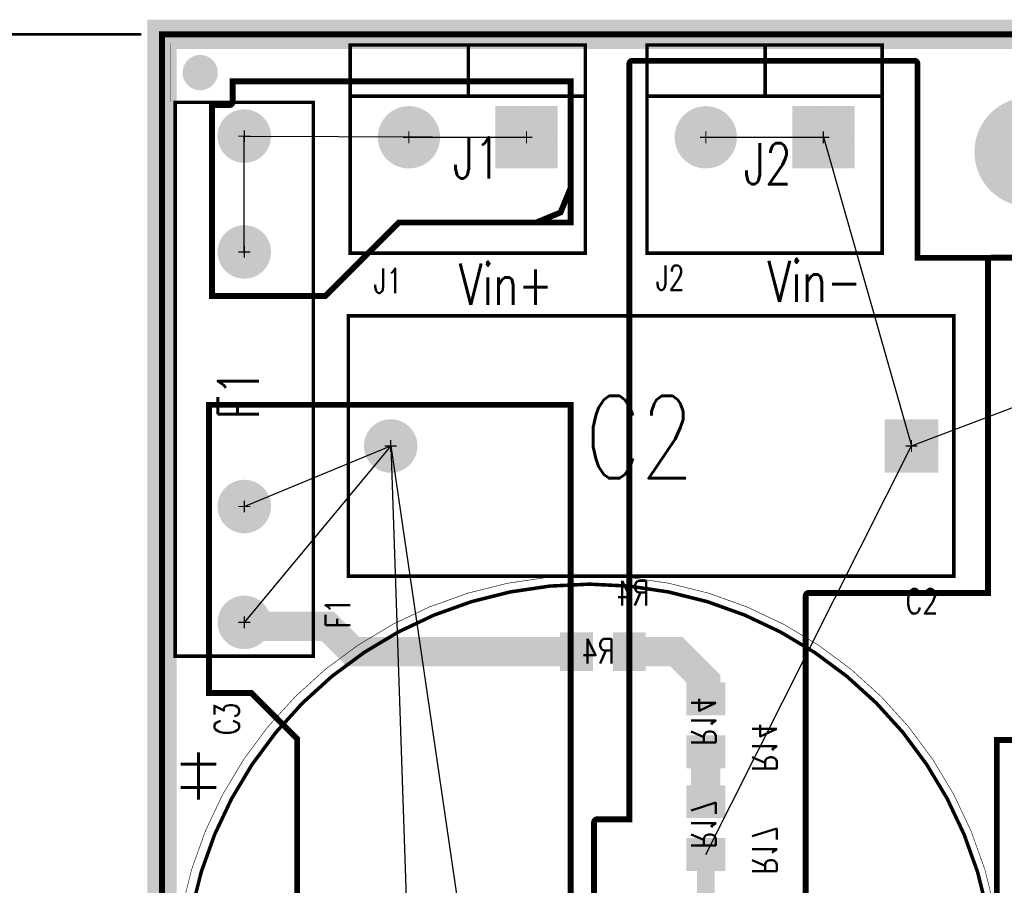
# Model space of a CAD drawing. Extents: x -7 to 11.7, y -5.4 to 6.4.
# Tile 6 of 27: x -0.4 to 1.2, y 2.1 to 3.5. Entities that reach past the tile are written whole.
import ezdxf

# ---------------------------------------------------------------- set-up
doc = ezdxf.new("R2010")
doc.units = 0
for name, pattern in [('SIG_0', [2, 1, 1]), ('SIG_14', [2, 1, 1]), ('SIG_3', [2, 1, 1]), ('SIG_41', [2, 1, 1]), ('SIG_6', [2, 1, 1]), ('SIG_7', [2, 1, 1]), ('TRMIDX_4096', [2, 1, 1])]:
    doc.linetypes.add(name, pattern=pattern)
for name, color, linetype in [('2D_LINE_125', 3, 'CONTINUOUS'), ('2D_LINE_126', 6, 'CONTINUOUS'), ('BOARD_OUTLINE_00', 254, 'CONTINUOUS'), ('DIMENSION6_122', 254, 'CONTINUOUS'), ('DIMENSION7_122', 254, 'CONTINUOUS'), ('DRIL_NPLTE_THRU_01', 16, 'CONTINUOUS'), ('DRIL_NPLTE_THRU_02', 176, 'CONTINUOUS'), ('DRIL_PLTE_THRU_01', 16, 'CONTINUOUS'), ('DRIL_PLTE_THRU_02', 176, 'CONTINUOUS'), ('DRIL_SYMBOL', 254, 'CONTINUOUS'), ('LINK_00', 2, 'CONTINUOUS'), ('PADS_BOT', 5, 'CONTINUOUS'), ('PADS_INNER', 1, 'CONTINUOUS'), ('PADS_TOP', 1, 'CONTINUOUS'), ('PADS_XR_131', 3, 'CONTINUOUS'), ('PADS_XR_132', 6, 'CONTINUOUS'), ('PADS_XR_133', 254, 'CONTINUOUS'), ('PART_NAME_123', 255, 'CONTINUOUS'), ('PART_NAME_124', 6, 'CONTINUOUS'), ('PART_NAME_129', 2, 'CONTINUOUS'), ('PART_NAME_130', 106, 'CONTINUOUS'), ('PART_TOP_2DLINE_123', 255, 'CONTINUOUS'), ('PART_TOP_2DLINE_129', 2, 'CONTINUOUS'), ('PART_TOP_CUTOUT_01', 1, 'CONTINUOUS'), ('PART_TOP_TEXT_123', 255, 'CONTINUOUS'), ('PART_TOP_TEXT_129', 2, 'CONTINUOUS'), ('POUR_OUTLINE_01', 1, 'CONTINUOUS'), ('POUR_OUTLINE_02', 5, 'CONTINUOUS'), ('POUR_PADTHERM_01', 1, 'CONTINUOUS'), ('POUR_PADTHERM_02', 5, 'CONTINUOUS'), ('TEXT_123', 255, 'CONTINUOUS'), ('TRACE_02', 5, 'CONTINUOUS')]:
    doc.layers.add(name, color=color, linetype=linetype)
doc.styles.add('W0$001', font='simplex', dxfattribs={"width": 0.75})
doc.styles.add('W0$006', font='simplex', dxfattribs={"width": 0.75})
doc.styles.add('W0$01', font='simplex', dxfattribs={"width": 0.75})

# ---------------------------------------------------------------- blocks, each defined once
blk = doc.blocks.new('SMOOTH_0$01')
at = {"const_width": 0.005}
blk.add_lwpolyline([(-0.0025, 0, 1), (0.0025, 0, 1)], format="xyb", close=True, dxfattribs=at)
blk = doc.blocks.new('BOARD_40')
at = {"layer": 'BOARD_OUTLINE_00', "const_width": 0.01}
blk.add_lwpolyline([(0.1, -0.125), (7.4499, -0.125), (7.4499, -4.4), (0.1, -4.4)], close=True, dxfattribs=at)
at = {"layer": 'BOARD_OUTLINE_00'}
blk.add_blockref('SMOOTH_0$01', (0.1, -0.125), dxfattribs=at)
blk = doc.blocks.new('SMOOTH_0$05')
at = {"const_width": 0.025}
blk.add_lwpolyline([(-0.0125, 0, 1), (0.0125, 0, 1)], format="xyb", close=True, dxfattribs=at)
blk = doc.blocks.new('DRAWING_41')
at = {"layer": '2D_LINE_125', "const_width": 0.05}
blk.add_lwpolyline([(0.1, -0.125), (7.4499, -0.125), (7.4499, -4.4), (0.1, -4.4)], close=True, dxfattribs=at)
at = {"layer": '2D_LINE_125'}
blk.add_blockref('SMOOTH_0$05', (0.1, -0.125), dxfattribs=at)
blk = doc.blocks.new('DRAWING_42')
at = {"layer": '2D_LINE_126', "const_width": 0.05}
blk.add_lwpolyline([(0.1, -0.125), (7.4499, -0.125), (7.4499, -4.4), (0.1, -4.4)], close=True, dxfattribs=at)
at = {"layer": '2D_LINE_126'}
blk.add_blockref('SMOOTH_0$05', (0.1, -0.125), dxfattribs=at)
blk = doc.blocks.new('D_2dfeghi_156')
at = {"layer": 'DIMENSION6_122', "linetype": 'TRMIDX_4096', "const_width": 0.005}
blk.add_lwpolyline([(-0.235, 3.5), (-0.71, 3.5)], dxfattribs=at)
at = {"layer": 'DIMENSION7_122', "linetype": 'TRMIDX_4096', "const_width": 0.001}
blk.add_lwpolyline([(-0.185, 3.5), (-0.185, 3.5)], dxfattribs=at)
blk = doc.blocks.new('POUR_OUTLINE_19')
at = {"layer": 'POUR_OUTLINE_02', "const_width": 0.01}
blk.add_lwpolyline([(-17.205, -16.72), (-17.205, -14.83), (-17.82, -14.83), (-17.82, -15.32), (-17.7479, -15.32), (-17.67, -15.3979), (-17.67, -16.72)], close=True, dxfattribs=at)
blk = doc.blocks.new('POUR_PADTHERM_39')
at = {"layer": 'POUR_PADTHERM_02'}
for points in [[(-17.511, -14.8575), (-17.511, -14.8575, 1), (-17.511, -14.8575), (-17.511, -14.8575, 1), (-17.511, -14.8575)], [(-17.5535, -14.9), (-17.5535, -14.9, 1), (-17.5535, -14.9), (-17.5535, -14.9, 1), (-17.5535, -14.9)], [(-17.4685, -14.9), (-17.4685, -14.9, 1), (-17.4685, -14.9), (-17.4685, -14.9, 1), (-17.4685, -14.9)], [(-17.511, -14.9425), (-17.511, -14.9425, 1), (-17.511, -14.9425), (-17.511, -14.9425, 1), (-17.511, -14.9425)]]:
    blk.add_lwpolyline(points, format="xyb", dxfattribs=at)
blk = doc.blocks.new('POUR_PADTHERM_41')
at = {"layer": 'POUR_PADTHERM_02'}
for points in [[(-17.76, -15.1575), (-17.76, -15.1575, 1), (-17.76, -15.1575), (-17.76, -15.1575, 1), (-17.76, -15.1575)], [(-17.8025, -15.2), (-17.8025, -15.2, 1), (-17.8025, -15.2), (-17.8025, -15.2, 1), (-17.8025, -15.2)], [(-17.7175, -15.2), (-17.7175, -15.2, 1), (-17.7175, -15.2), (-17.7175, -15.2, 1), (-17.7175, -15.2)], [(-17.76, -15.2425), (-17.76, -15.2425, 1), (-17.76, -15.2425), (-17.76, -15.2425, 1), (-17.76, -15.2425)]]:
    blk.add_lwpolyline(points, format="xyb", dxfattribs=at)
blk = doc.blocks.new('POUR_PADTHERM_42')
at = {"layer": 'POUR_PADTHERM_02'}
for points in [[(-17.76, -14.9605), (-17.76, -14.9605, 1), (-17.76, -14.9605), (-17.76, -14.9605, 1), (-17.76, -14.9605)], [(-17.8025, -15.003), (-17.8025, -15.003, 1), (-17.8025, -15.003), (-17.8025, -15.003, 1), (-17.8025, -15.003)], [(-17.7175, -15.003), (-17.7175, -15.003, 1), (-17.7175, -15.003), (-17.7175, -15.003, 1), (-17.7175, -15.003)], [(-17.76, -15.0455), (-17.76, -15.0455, 1), (-17.76, -15.0455), (-17.76, -15.0455, 1), (-17.76, -15.0455)]]:
    blk.add_lwpolyline(points, format="xyb", dxfattribs=at)
blk = doc.blocks.new('POUR_HEADER_0')
for name in ['POUR_OUTLINE_19', 'POUR_PADTHERM_39', 'POUR_PADTHERM_42', 'POUR_PADTHERM_41']:
    blk.add_blockref(name, (17.2, 14.825))
blk = doc.blocks.new('POUR_OUTLINE_25')
at = {"layer": 'POUR_OUTLINE_02', "const_width": 0.01}
blk.add_lwpolyline([(-17.205, -14.52), (-17.205, -14.28), (-17.7799, -14.28), (-17.7799, -14.315, -0.414214), (-17.7849, -14.3201), (-17.815, -14.3201), (-17.815, -14.645), (-17.6221, -14.645), (-17.4971, -14.52)], format="xyb", close=True, dxfattribs=at)
blk = doc.blocks.new('POUR_PADTHERM_61')
at = {"layer": 'POUR_PADTHERM_02'}
for points in [[(-17.76, -14.5275), (-17.76, -14.5275, 1), (-17.76, -14.5275), (-17.76, -14.5275, 1), (-17.76, -14.5275)], [(-17.8025, -14.57), (-17.8025, -14.57, 1), (-17.8025, -14.57), (-17.8025, -14.57, 1), (-17.8025, -14.57)], [(-17.7175, -14.57), (-17.7175, -14.57, 1), (-17.7175, -14.57), (-17.7175, -14.57, 1), (-17.7175, -14.57)], [(-17.76, -14.6125), (-17.76, -14.6125, 1), (-17.76, -14.6125), (-17.76, -14.6125, 1), (-17.76, -14.6125)]]:
    blk.add_lwpolyline(points, format="xyb", dxfattribs=at)
blk = doc.blocks.new('POUR_PADTHERM_62')
at = {"layer": 'POUR_PADTHERM_02'}
for points in [[(-17.76, -14.3305), (-17.76, -14.3305, 1), (-17.76, -14.3305), (-17.76, -14.3305, 1), (-17.76, -14.3305)], [(-17.8025, -14.373), (-17.8025, -14.373, 1), (-17.8025, -14.373), (-17.8025, -14.373, 1), (-17.8025, -14.373)], [(-17.7175, -14.373), (-17.7175, -14.373, 1), (-17.7175, -14.373), (-17.7175, -14.373, 1), (-17.7175, -14.373)], [(-17.76, -14.4155), (-17.76, -14.4155, 1), (-17.76, -14.4155), (-17.76, -14.4155, 1), (-17.76, -14.4155)]]:
    blk.add_lwpolyline(points, format="xyb", dxfattribs=at)
blk = doc.blocks.new('POUR_PADTHERM_63')
at = {"layer": 'POUR_PADTHERM_02'}
for points in [[(-17.28, -14.325), (-17.28, -14.325, 1), (-17.28, -14.325), (-17.28, -14.325, 1), (-17.28, -14.325)], [(-17.33, -14.375), (-17.33, -14.375, 1), (-17.33, -14.375), (-17.33, -14.375, 1), (-17.33, -14.375)], [(-17.23, -14.375), (-17.23, -14.375, 1), (-17.23, -14.375), (-17.23, -14.375, 1), (-17.23, -14.375)], [(-17.28, -14.425), (-17.28, -14.425, 1), (-17.28, -14.425), (-17.28, -14.425, 1), (-17.28, -14.425)]]:
    blk.add_lwpolyline(points, format="xyb", dxfattribs=at)
blk = doc.blocks.new('POUR_PADTHERM_64')
at = {"layer": 'POUR_PADTHERM_02'}
for points in [[(-17.48, -14.325), (-17.48, -14.325, 1), (-17.48, -14.325), (-17.48, -14.325, 1), (-17.48, -14.325)], [(-17.53, -14.375), (-17.53, -14.375, 1), (-17.53, -14.375), (-17.53, -14.375, 1), (-17.53, -14.375)], [(-17.43, -14.375), (-17.43, -14.375, 1), (-17.43, -14.375), (-17.43, -14.375, 1), (-17.43, -14.375)], [(-17.48, -14.425), (-17.48, -14.425, 1), (-17.48, -14.425), (-17.48, -14.425, 1), (-17.48, -14.425)]]:
    blk.add_lwpolyline(points, format="xyb", dxfattribs=at)
blk = doc.blocks.new('POUR_HEADER_7')
for name in ['POUR_OUTLINE_25', 'POUR_PADTHERM_64', 'POUR_PADTHERM_63', 'POUR_PADTHERM_62', 'POUR_PADTHERM_61']:
    blk.add_blockref(name, (17.82, 14.275))
blk = doc.blocks.new('POUR_OUTLINE_106')
at = {"layer": 'POUR_OUTLINE_01', "const_width": 0.01}
blk.add_lwpolyline([(-17.205, -14.4615), (-17.205, -14.28), (-17.7799, -14.28), (-17.7799, -14.315, -0.414214), (-17.7849, -14.3201), (-17.815, -14.3201), (-17.815, -14.645), (-17.6221, -14.645), (-17.4971, -14.52), (-17.2635, -14.52), (-17.2221, -14.5029)], format="xyb", close=True, dxfattribs=at)
blk = doc.blocks.new('POUR_PADTHERM_133')
at = {"layer": 'POUR_PADTHERM_01'}
for points in [[(-17.76, -14.5275), (-17.76, -14.5275, 1), (-17.76, -14.5275), (-17.76, -14.5275, 1), (-17.76, -14.5275)], [(-17.8025, -14.57), (-17.8025, -14.57, 1), (-17.8025, -14.57), (-17.8025, -14.57, 1), (-17.8025, -14.57)], [(-17.7175, -14.57), (-17.7175, -14.57, 1), (-17.7175, -14.57), (-17.7175, -14.57, 1), (-17.7175, -14.57)], [(-17.76, -14.6125), (-17.76, -14.6125, 1), (-17.76, -14.6125), (-17.76, -14.6125, 1), (-17.76, -14.6125)]]:
    blk.add_lwpolyline(points, format="xyb", dxfattribs=at)
blk = doc.blocks.new('POUR_PADTHERM_134')
at = {"layer": 'POUR_PADTHERM_01'}
for points in [[(-17.76, -14.3305), (-17.76, -14.3305, 1), (-17.76, -14.3305), (-17.76, -14.3305, 1), (-17.76, -14.3305)], [(-17.8025, -14.373), (-17.8025, -14.373, 1), (-17.8025, -14.373), (-17.8025, -14.373, 1), (-17.8025, -14.373)], [(-17.7175, -14.373), (-17.7175, -14.373, 1), (-17.7175, -14.373), (-17.7175, -14.373, 1), (-17.7175, -14.373)], [(-17.76, -14.4155), (-17.76, -14.4155, 1), (-17.76, -14.4155), (-17.76, -14.4155, 1), (-17.76, -14.4155)]]:
    blk.add_lwpolyline(points, format="xyb", dxfattribs=at)
blk = doc.blocks.new('POUR_PADTHERM_135')
at = {"layer": 'POUR_PADTHERM_01'}
for points in [[(-17.28, -14.325), (-17.28, -14.325, 1), (-17.28, -14.325), (-17.28, -14.325, 1), (-17.28, -14.325)], [(-17.33, -14.375), (-17.33, -14.375, 1), (-17.33, -14.375), (-17.33, -14.375, 1), (-17.33, -14.375)], [(-17.23, -14.375), (-17.23, -14.375, 1), (-17.23, -14.375), (-17.23, -14.375, 1), (-17.23, -14.375)], [(-17.28, -14.425), (-17.28, -14.425, 1), (-17.28, -14.425), (-17.28, -14.425, 1), (-17.28, -14.425)]]:
    blk.add_lwpolyline(points, format="xyb", dxfattribs=at)
blk = doc.blocks.new('POUR_PADTHERM_136')
at = {"layer": 'POUR_PADTHERM_01'}
for points in [[(-17.48, -14.325), (-17.48, -14.325, 1), (-17.48, -14.325), (-17.48, -14.325, 1), (-17.48, -14.325)], [(-17.53, -14.375), (-17.53, -14.375, 1), (-17.53, -14.375), (-17.53, -14.375, 1), (-17.53, -14.375)], [(-17.43, -14.375), (-17.43, -14.375, 1), (-17.43, -14.375), (-17.43, -14.375, 1), (-17.43, -14.375)], [(-17.48, -14.425), (-17.48, -14.425, 1), (-17.48, -14.425), (-17.48, -14.425, 1), (-17.48, -14.425)]]:
    blk.add_lwpolyline(points, format="xyb", dxfattribs=at)
blk = doc.blocks.new('POUR_HEADER_8')
for name in ['POUR_OUTLINE_106', 'POUR_PADTHERM_136', 'POUR_PADTHERM_135', 'POUR_PADTHERM_134', 'POUR_PADTHERM_133']:
    blk.add_blockref(name, (17.82, 14.275))
blk = doc.blocks.new('POUR_OUTLINE_34')
at = {"layer": 'POUR_OUTLINE_02', "const_width": 0.01}
blk.add_lwpolyline([(-16.2351, -14.5799), (-16.49, -14.5799, 0.414214), (-16.495, -14.5849), (-16.495, -15.15), (-16.8, -15.15, 0.414214), (-16.805, -15.155), (-16.805, -16.025), (-17.045, -16.025, 0.414214), (-17.05, -16.03), (-17.05, -16.76, 0.414214), (-17.045, -16.765), (-16.735, -16.765, 0.414214), (-16.73, -16.76), (-16.73, -16.55), (-16.485, -16.55, 0.414214), (-16.48, -16.545), (-16.48, -15.4), (-16.1, -15.4, 0.414214)], format="xyb", dxfattribs=at)
blk = doc.blocks.new('POUR_HEADER_14')
blk.add_blockref('POUR_OUTLINE_34', (15.02, 15.485))
blk = doc.blocks.new('POUR_OUTLINE_127')
at = {"layer": 'POUR_OUTLINE_01', "const_width": 0.01}
blk.add_lwpolyline([(-16.2351, -14.58), (-16.615, -14.58), (-16.615, -14.25, 0.414214), (-16.62, -14.245), (-17.1, -14.245, 0.414214), (-17.105, -14.25), (-17.105, -15.535), (-17.16, -15.535, 0.414214), (-17.165, -15.54), (-17.165, -16.03), (-17.815, -16.03, 0.414214), (-17.82, -16.035), (-17.82, -16.53, 0.414214), (-17.815, -16.535), (-16.725, -16.535), (-16.725, -16.7, 0.414214), (-16.72, -16.705), (-14.655, -16.705, 0.414214)], format="xyb", dxfattribs=at)
blk = doc.blocks.new('POUR_PADTHERM_192')
at = {"layer": 'POUR_PADTHERM_01'}
for points in [[(-16.625, -14.8575), (-16.625, -14.8575, 1), (-16.625, -14.8575), (-16.625, -14.8575, 1), (-16.625, -14.8575)], [(-16.6675, -14.9), (-16.6675, -14.9, 1), (-16.6675, -14.9), (-16.6675, -14.9, 1), (-16.6675, -14.9)], [(-16.5825, -14.9), (-16.5825, -14.9, 1), (-16.5825, -14.9), (-16.5825, -14.9, 1), (-16.5825, -14.9)], [(-16.625, -14.9425), (-16.625, -14.9425, 1), (-16.625, -14.9425), (-16.625, -14.9425, 1), (-16.625, -14.9425)]]:
    blk.add_lwpolyline(points, format="xyb", dxfattribs=at)
blk = doc.blocks.new('POUR_PADTHERM_193')
at = {"layer": 'POUR_PADTHERM_01'}
for points in [[(-16.975, -14.325), (-16.975, -14.325, 1), (-16.975, -14.325), (-16.975, -14.325, 1), (-16.975, -14.325)], [(-17.025, -14.375), (-17.025, -14.375, 1), (-17.025, -14.375), (-17.025, -14.375, 1), (-17.025, -14.375)], [(-16.925, -14.375), (-16.925, -14.375, 1), (-16.925, -14.375), (-16.925, -14.375, 1), (-16.925, -14.375)], [(-16.975, -14.425), (-16.975, -14.425, 1), (-16.975, -14.425), (-16.975, -14.425, 1), (-16.975, -14.425)]]:
    blk.add_lwpolyline(points, format="xyb", dxfattribs=at)
blk = doc.blocks.new('POUR_PADTHERM_194')
at = {"layer": 'POUR_PADTHERM_01'}
for points in [[(-16.775, -14.325), (-16.775, -14.325, 1), (-16.775, -14.325), (-16.775, -14.325, 1), (-16.775, -14.325)], [(-16.825, -14.375), (-16.825, -14.375, 1), (-16.825, -14.375), (-16.825, -14.375, 1), (-16.825, -14.375)], [(-16.725, -14.375), (-16.725, -14.375, 1), (-16.725, -14.375), (-16.725, -14.375, 1), (-16.725, -14.375)], [(-16.775, -14.425), (-16.775, -14.425, 1), (-16.775, -14.425), (-16.775, -14.425, 1), (-16.775, -14.425)]]:
    blk.add_lwpolyline(points, format="xyb", dxfattribs=at)
blk = doc.blocks.new('POUR_HEADER_15')
for name in ['POUR_OUTLINE_127', 'POUR_PADTHERM_193', 'POUR_PADTHERM_194', 'POUR_PADTHERM_192']:
    blk.add_blockref(name, (14.645, 16.295))
blk = doc.blocks.new('DRIL_HOLE_0')
blk.add_lwpolyline([(0, 0, 1), (0, 0, 1)], format="xyb", close=True)
blk = doc.blocks.new('PAD_1')
blk.add_lwpolyline([(0, 0, 1), (0, 0, 1)], format="xyb", close=True)
blk = doc.blocks.new('PAD_5')
at = {"const_width": 0.02}
blk.add_lwpolyline([(0, -0.01, 1), (0, 0.01, 1)], format="xyb", close=True, dxfattribs=at)
blk = doc.blocks.new('PAD_6')
at = {"const_width": 0.03}
blk.add_lwpolyline([(0, -0.015, 1), (0, 0.015, 1)], format="xyb", close=True, dxfattribs=at)
blk = doc.blocks.new('STK_TOP_182')
at = {"layer": 'DRIL_NPLTE_THRU_01'}
blk.add_blockref('DRIL_HOLE_0', (0, 0), dxfattribs=at)
at = {"layer": 'DRIL_NPLTE_THRU_02'}
blk.add_blockref('DRIL_HOLE_0', (0, 0), dxfattribs=at)
at = {"layer": 'PADS_BOT'}
blk.add_blockref('PAD_5', (0, 0), dxfattribs=at)
at = {"layer": 'PADS_INNER'}
blk.add_blockref('PAD_1', (0, 0), dxfattribs=at)
at = {"layer": 'PADS_TOP'}
blk.add_blockref('PAD_1', (0, 0), dxfattribs=at)
at = {"layer": 'PADS_XR_132'}
blk.add_blockref('PAD_6', (0, 0), dxfattribs=at)
blk = doc.blocks.new('SYM_TOP_32')
blk.add_blockref('STK_TOP_182', (0, 0))
blk = doc.blocks.new('PART_TOP_7')
blk.add_blockref('SYM_TOP_32', (0, 0))
blk = doc.blocks.new('SMOOTH_0$0001')
at = {"const_width": 0.00005}
blk.add_lwpolyline([(0, 0, 1), (0, 0, 1)], format="xyb", close=True, dxfattribs=at)
blk = doc.blocks.new('PART_BODY_TOP_6')
at = {"layer": 'PART_TOP_CUTOUT_01', "const_width": 0.0001}
blk.add_lwpolyline([(-0.05, -0.05), (0.05, -0.05), (0.05, 0.05), (-0.05, 0.05)], close=True, dxfattribs=at)
at = {"layer": 'PART_TOP_CUTOUT_01'}
for p in [(-0.05, 0.05), (0.05, 0.05), (-0.05, -0.05), (0.05, -0.05)]:
    blk.add_blockref('SMOOTH_0$0001', p, dxfattribs=at)
blk = doc.blocks.new('STK_TOP_181')
at = {"layer": 'DRIL_NPLTE_THRU_01'}
blk.add_blockref('DRIL_HOLE_0', (0, 0), dxfattribs=at)
at = {"layer": 'DRIL_NPLTE_THRU_02'}
blk.add_blockref('DRIL_HOLE_0', (0, 0), dxfattribs=at)
at = {"layer": 'PADS_BOT'}
blk.add_blockref('PAD_1', (0, 0), dxfattribs=at)
at = {"layer": 'PADS_INNER'}
blk.add_blockref('PAD_1', (0, 0), dxfattribs=at)
at = {"layer": 'PADS_TOP'}
blk.add_blockref('PAD_5', (0, 0), dxfattribs=at)
at = {"layer": 'PADS_XR_131'}
blk.add_blockref('PAD_6', (0, 0), dxfattribs=at)
blk = doc.blocks.new('SYM_TOP_9')
for name in ['PART_BODY_TOP_6', 'STK_TOP_181']:
    blk.add_blockref(name, (0, 0))
blk = doc.blocks.new('PART_TOP_8')
blk.add_blockref('SYM_TOP_9', (0, 0))
blk = doc.blocks.new('SMOOTH_0$006')
at = {"const_width": 0.003}
blk.add_lwpolyline([(-0.0015, 0, 1), (0.0015, 0, 1)], format="xyb", close=True, dxfattribs=at)
blk = doc.blocks.new('SMOOTH_0$001')
at = {"const_width": 0.0005}
blk.add_lwpolyline([(-0.00025, 0, 1), (0.00025, 0, 1)], format="xyb", close=True, dxfattribs=at)
blk = doc.blocks.new('PART_BODY_TOP_34')
at = {"layer": 'PART_TOP_2DLINE_123', "const_width": 0.006}
blk.add_lwpolyline([(0.8845, 0.1175), (-0.0575, 0.1175), (-0.0575, -0.1175), (0.8845, -0.1175)], close=True, dxfattribs=at)
at = {"layer": 'PART_TOP_2DLINE_129', "const_width": 0.001}
blk.add_lwpolyline([(0.8845, 0.1175), (-0.0575, 0.1175), (-0.0575, -0.1175), (0.8845, -0.1175)], close=True, dxfattribs=at)
at = {"layer": 'PART_TOP_2DLINE_123'}
for p in [(-0.0575, 0.1175), (0.8845, 0.1175), (-0.0575, -0.1175), (0.8845, -0.1175)]:
    blk.add_blockref('SMOOTH_0$006', p, dxfattribs=at)
at = {"layer": 'PART_TOP_2DLINE_129'}
for p in [(-0.0575, 0.1175), (0.8845, 0.1175), (-0.0575, -0.1175), (0.8845, -0.1175)]:
    blk.add_blockref('SMOOTH_0$001', p, dxfattribs=at)
blk = doc.blocks.new('DRIL_SYMBOL_0$051')
at = {"layer": 'DRIL_SYMBOL', "const_width": 0.002}
for points in [[(-0.01, 0), (0.01, 0)], [(0, -0.01), (0, 0.01)]]:
    blk.add_lwpolyline(points, dxfattribs=at)
blk = doc.blocks.new('DRIL_HOLE_0$051')
at = {"const_width": 0.0255}
blk.add_lwpolyline([(-0.01275, 0, 1), (0.01275, 0, 1)], format="xyb", close=True, dxfattribs=at)
blk.add_blockref('DRIL_SYMBOL_0$051', (0, 0))
blk = doc.blocks.new('PAD_7')
at = {"const_width": 0.0425}
blk.add_lwpolyline([(0, -0.02125, 1), (0, 0.02125, 1)], format="xyb", close=True, dxfattribs=at)
blk = doc.blocks.new('PAD_10')
at = {"const_width": 0.0455}
blk.add_lwpolyline([(0, -0.02275, 1), (0, 0.02275, 1)], format="xyb", close=True, dxfattribs=at)
blk = doc.blocks.new('STK_TOP_80')
at = {"layer": 'DRIL_PLTE_THRU_01'}
blk.add_blockref('DRIL_HOLE_0$051', (0, 0), dxfattribs=at)
at = {"layer": 'DRIL_PLTE_THRU_02'}
blk.add_blockref('DRIL_HOLE_0$051', (0, 0), dxfattribs=at)
at = {"layer": 'PADS_BOT'}
blk.add_blockref('PAD_7', (0, 0), dxfattribs=at)
at = {"layer": 'PADS_INNER'}
blk.add_blockref('PAD_7', (0, 0), dxfattribs=at)
at = {"layer": 'PADS_TOP'}
blk.add_blockref('PAD_7', (0, 0), dxfattribs=at)
at = {"layer": 'PADS_XR_131'}
blk.add_blockref('PAD_10', (0, 0), dxfattribs=at)
at = {"layer": 'PADS_XR_132'}
blk.add_blockref('PAD_10', (0, 0), dxfattribs=at)
blk = doc.blocks.new('SYM_TOP_37')
for name, p in [('PART_BODY_TOP_34', (0, 0)), ('STK_TOP_80', (0, 0)), ('STK_TOP_80', (0.197, 0)), ('STK_TOP_80', (0.63, 0)), ('STK_TOP_80', (0.827, 0))]:
    blk.add_blockref(name, p)
blk = doc.blocks.new('PART_TOP_9')
blk.add_blockref('SYM_TOP_37', (0, 0))
at = {"layer": 'PART_NAME_123', "style": 'W0$006', "width": 0.75}
blk.add_text('F1', height=0.042, dxfattribs=at).set_placement((-0.01, -0.18))
at = {"layer": 'PART_NAME_129', "style": 'W0$001', "width": 0.75}
blk.add_text('F1', height=0.07, dxfattribs=at).set_placement((0.345, -0.025))
blk = doc.blocks.new('PAD_0')
at = {"const_width": 0.05}
blk.add_lwpolyline([(-0.03, 0), (0.03, 0)], dxfattribs=at)
blk = doc.blocks.new('PAD_2')
at = {"const_width": 0.056}
blk.add_lwpolyline([(-0.033, 0), (0.033, 0)], dxfattribs=at)
blk = doc.blocks.new('STK_BOT_57')
at = {"layer": 'DRIL_NPLTE_THRU_01'}
blk.add_blockref('DRIL_HOLE_0', (0, 0), dxfattribs=at)
at = {"layer": 'DRIL_NPLTE_THRU_02'}
blk.add_blockref('DRIL_HOLE_0', (0, 0), dxfattribs=at)
at = {"layer": 'PADS_BOT', "rotation": 90}
blk.add_blockref('PAD_0', (0, 0), dxfattribs=at)
at = {"layer": 'PADS_INNER'}
blk.add_blockref('PAD_1', (0, 0), dxfattribs=at)
at = {"layer": 'PADS_TOP'}
blk.add_blockref('PAD_1', (0, 0), dxfattribs=at)
at = {"layer": 'PADS_XR_131', "rotation": 90}
blk.add_blockref('PAD_2', (0, 0), dxfattribs=at)
at = {"layer": 'PADS_XR_133', "rotation": 90}
blk.add_blockref('PAD_0', (0, 0), dxfattribs=at)
blk = doc.blocks.new('SYM_BOT_35')
for p in [(-0.045, 0), (0.045, 0)]:
    blk.add_blockref('STK_BOT_57', p)
blk = doc.blocks.new('PART_BOT_10')
blk.add_blockref('SYM_BOT_35', (0, 0))
at = {"layer": 'PART_NAME_124', "style": 'W0$006', "width": 0.75}
blk.add_text('R4', height=0.042, dxfattribs=at).set_placement((-0.0787, 0.0787))
at = {"layer": 'PART_NAME_130', "style": 'W0$001', "width": 0.75}
blk.add_text('R4', height=0.042, dxfattribs=at).set_placement((-0.0199, -0.0199))
blk = doc.blocks.new('PART_BOT_27')
blk.add_blockref('SYM_BOT_35', (0, 0))
at = {"layer": 'PART_NAME_124', "style": 'W0$006', "width": 0.75}
blk.add_text('R14', height=0.042, dxfattribs=at).set_placement((-0.0787, 0.0787))
at = {"layer": 'PART_NAME_130', "style": 'W0$001', "width": 0.75}
blk.add_text('R14', height=0.042, dxfattribs=at).set_placement((-0.0349, -0.0251))
blk = doc.blocks.new('PART_BOT_40')
blk.add_blockref('SYM_BOT_35', (0, 0))
at = {"layer": 'PART_NAME_124', "style": 'W0$006', "width": 0.75}
blk.add_text('R17', height=0.042, dxfattribs=at).set_placement((-0.0787, 0.0787))
at = {"layer": 'PART_NAME_130', "style": 'W0$001', "width": 0.75}
blk.add_text('R17', height=0.042, dxfattribs=at).set_placement((-0.0349, -0.0251))
blk = doc.blocks.new('PART_BODY_TOP_39')
at = {"layer": 'PART_TOP_2DLINE_123', "const_width": 0.006}
blk.add_lwpolyline([(0.3, 0.197), (-0.1, 0.197), (-0.1, -0.157), (0.3, -0.157)], close=True, dxfattribs=at)
for points in [[(0.3, -0.07), (-0.1, -0.07)], [(0.099, -0.157), (0.099, -0.07)]]:
    blk.add_lwpolyline(points, dxfattribs=at)
at = {"layer": 'PART_TOP_2DLINE_129', "const_width": 0.001}
blk.add_lwpolyline([(0.3, 0.197), (-0.1, 0.197), (-0.1, -0.157), (0.3, -0.157)], close=True, dxfattribs=at)
for points in [[(0.3, -0.07), (-0.1, -0.07)], [(0.099, -0.157), (0.099, -0.07)]]:
    blk.add_lwpolyline(points, dxfattribs=at)
at = {"layer": 'PART_TOP_2DLINE_123'}
for p in [(-0.1, 0.197), (0.3, 0.197), (-0.1, -0.07), (0.099, -0.07), (0.3, -0.07), (-0.1, -0.157), (0.099, -0.157), (0.3, -0.157)]:
    blk.add_blockref('SMOOTH_0$006', p, dxfattribs=at)
at = {"layer": 'PART_TOP_2DLINE_129'}
for p in [(-0.1, 0.197), (0.3, 0.197), (-0.1, -0.07), (0.099, -0.07), (0.3, -0.07), (-0.1, -0.157), (0.099, -0.157), (0.3, -0.157)]:
    blk.add_blockref('SMOOTH_0$001', p, dxfattribs=at)
blk = doc.blocks.new('DRIL_SYMBOL_0$052')
at = {"layer": 'DRIL_SYMBOL', "const_width": 0.002}
for points in [[(-0.01, 0), (0.01, 0)], [(0, -0.01), (0, 0.01)]]:
    blk.add_lwpolyline(points, dxfattribs=at)
blk = doc.blocks.new('DRIL_HOLE_0$052')
at = {"const_width": 0.026}
blk.add_lwpolyline([(-0.013, 0, 1), (0.013, 0, 1)], format="xyb", close=True, dxfattribs=at)
blk.add_blockref('DRIL_SYMBOL_0$052', (0, 0))
blk = doc.blocks.new('PAD_15')
at = {"const_width": 0.05}
blk.add_lwpolyline([(0, -0.025, 1), (0, 0.025, 1)], format="xyb", close=True, dxfattribs=at)
blk = doc.blocks.new('PAD_22')
at = {"const_width": 0.1}
blk.add_lwpolyline([(-0.05, 0), (0.05, 0)], dxfattribs=at)
blk = doc.blocks.new('PAD_23')
at = {"const_width": 0.106}
blk.add_lwpolyline([(-0.053, 0), (0.053, 0)], dxfattribs=at)
blk = doc.blocks.new('STK_TOP_171')
at = {"layer": 'DRIL_PLTE_THRU_01'}
blk.add_blockref('DRIL_HOLE_0$052', (0, 0), dxfattribs=at)
at = {"layer": 'DRIL_PLTE_THRU_02'}
blk.add_blockref('DRIL_HOLE_0$052', (0, 0), dxfattribs=at)
at = {"layer": 'PADS_BOT'}
blk.add_blockref('PAD_22', (0, 0), dxfattribs=at)
at = {"layer": 'PADS_INNER'}
blk.add_blockref('PAD_15', (0, 0), dxfattribs=at)
at = {"layer": 'PADS_TOP'}
blk.add_blockref('PAD_22', (0, 0), dxfattribs=at)
at = {"layer": 'PADS_XR_131'}
blk.add_blockref('PAD_23', (0, 0), dxfattribs=at)
at = {"layer": 'PADS_XR_132'}
blk.add_blockref('PAD_23', (0, 0), dxfattribs=at)
blk = doc.blocks.new('PAD_17')
at = {"const_width": 0.053}
blk.add_lwpolyline([(0, -0.0265, 1), (0, 0.0265, 1)], format="xyb", close=True, dxfattribs=at)
blk = doc.blocks.new('STK_TOP_172')
at = {"layer": 'DRIL_PLTE_THRU_01'}
blk.add_blockref('DRIL_HOLE_0$052', (0, 0), dxfattribs=at)
at = {"layer": 'DRIL_PLTE_THRU_02'}
blk.add_blockref('DRIL_HOLE_0$052', (0, 0), dxfattribs=at)
at = {"layer": 'PADS_BOT'}
blk.add_blockref('PAD_15', (0, 0), dxfattribs=at)
at = {"layer": 'PADS_INNER'}
blk.add_blockref('PAD_15', (0, 0), dxfattribs=at)
at = {"layer": 'PADS_TOP'}
blk.add_blockref('PAD_15', (0, 0), dxfattribs=at)
at = {"layer": 'PADS_XR_131'}
blk.add_blockref('PAD_17', (0, 0), dxfattribs=at)
at = {"layer": 'PADS_XR_132'}
blk.add_blockref('PAD_17', (0, 0), dxfattribs=at)
blk = doc.blocks.new('SYM_TOP_42')
for name, p in [('PART_BODY_TOP_39', (0, 0)), ('STK_TOP_171', (0, 0)), ('STK_TOP_172', (0.2, 0))]:
    blk.add_blockref(name, p)
blk = doc.blocks.new('PART_TOP_41')
blk.add_blockref('SYM_TOP_42', (0, 0))
at = {"layer": 'PART_NAME_123', "style": 'W0$006', "width": 0.75}
blk.add_text('J2', height=0.042, rotation=180, dxfattribs=at).set_placement((0.285, 0.26))
at = {"layer": 'PART_NAME_129', "style": 'W0$001', "width": 0.75}
blk.add_text('J2', height=0.07, rotation=180, dxfattribs=at).set_placement((0.135, 0.08))
blk = doc.blocks.new('DRIL_SYMBOL_0$18')
at = {"layer": 'DRIL_SYMBOL', "const_width": 0.002}
for points in [[(-0.01, 0), (0.01, 0)], [(0, -0.01), (0, 0.01)]]:
    blk.add_lwpolyline(points, dxfattribs=at)
blk = doc.blocks.new('DRIL_HOLE_0$18')
at = {"const_width": 0.09}
blk.add_lwpolyline([(-0.045, 0, 1), (0.045, 0, 1)], format="xyb", close=True, dxfattribs=at)
blk.add_blockref('DRIL_SYMBOL_0$18', (0, 0))
blk = doc.blocks.new('PAD_32')
at = {"const_width": 0.0025}
blk.add_lwpolyline([(0, -0.00125, 1), (0, 0.00125, 1)], format="xyb", close=True, dxfattribs=at)
blk = doc.blocks.new('PAD_34')
at = {"const_width": 0.093}
blk.add_lwpolyline([(0, -0.0465, 1), (0, 0.0465, 1)], format="xyb", close=True, dxfattribs=at)
blk = doc.blocks.new('STK_TOP_82')
at = {"layer": 'DRIL_NPLTE_THRU_01'}
blk.add_blockref('DRIL_HOLE_0$18', (0, 0), dxfattribs=at)
at = {"layer": 'DRIL_NPLTE_THRU_02'}
blk.add_blockref('DRIL_HOLE_0$18', (0, 0), dxfattribs=at)
at = {"layer": 'PADS_BOT'}
blk.add_blockref('PAD_32', (0, 0), dxfattribs=at)
at = {"layer": 'PADS_INNER'}
blk.add_blockref('PAD_32', (0, 0), dxfattribs=at)
at = {"layer": 'PADS_TOP'}
blk.add_blockref('PAD_32', (0, 0), dxfattribs=at)
at = {"layer": 'PADS_XR_131'}
blk.add_blockref('PAD_34', (0, 0), dxfattribs=at)
at = {"layer": 'PADS_XR_132'}
blk.add_blockref('PAD_34', (0, 0), dxfattribs=at)
blk = doc.blocks.new('SYM_TOP_16')
blk.add_blockref('STK_TOP_82', (-0.0001, 0.0001))
blk = doc.blocks.new('PART_TOP_87')
blk.add_blockref('SYM_TOP_16', (0, 0))
blk = doc.blocks.new('PART_BODY_TOP_7')
at = {"layer": 'PART_TOP_2DLINE_123', "const_width": 0.006}
blk.add_lwpolyline([(-0.072, 0.2215), (0.958, 0.2215), (0.958, -0.2215), (-0.072, -0.2215)], close=True, dxfattribs=at)
at = {"layer": 'PART_TOP_2DLINE_129', "const_width": 0.001}
blk.add_lwpolyline([(-0.072, 0.2215), (0.958, 0.2215), (0.958, -0.2215), (-0.072, -0.2215)], close=True, dxfattribs=at)
at = {"layer": 'PART_TOP_2DLINE_123'}
for p in [(-0.072, 0.2215), (0.958, 0.2215), (-0.072, -0.2215), (0.958, -0.2215)]:
    blk.add_blockref('SMOOTH_0$006', p, dxfattribs=at)
at = {"layer": 'PART_TOP_2DLINE_129'}
for p in [(-0.072, 0.2215), (0.958, 0.2215), (-0.072, -0.2215), (0.958, -0.2215)]:
    blk.add_blockref('SMOOTH_0$001', p, dxfattribs=at)
blk = doc.blocks.new('DRIL_SYMBOL_0$045')
at = {"layer": 'DRIL_SYMBOL', "const_width": 0.002}
for points in [[(-0.01, 0), (0.01, 0)], [(0, -0.01), (0, 0.01)]]:
    blk.add_lwpolyline(points, dxfattribs=at)
blk = doc.blocks.new('DRIL_HOLE_0$045')
at = {"const_width": 0.0225}
blk.add_lwpolyline([(-0.01125, 0, 1), (0.01125, 0, 1)], format="xyb", close=True, dxfattribs=at)
blk.add_blockref('DRIL_SYMBOL_0$045', (0, 0))
blk = doc.blocks.new('PAD_44')
at = {"const_width": 0.085}
blk.add_lwpolyline([(-0.0425, 0), (0.0425, 0)], dxfattribs=at)
blk = doc.blocks.new('PAD_45')
at = {"const_width": 0.091}
blk.add_lwpolyline([(-0.0455, 0), (0.0455, 0)], dxfattribs=at)
blk = doc.blocks.new('STK_TOP_174')
at = {"layer": 'DRIL_PLTE_THRU_01'}
blk.add_blockref('DRIL_HOLE_0$045', (0, 0), dxfattribs=at)
at = {"layer": 'DRIL_PLTE_THRU_02'}
blk.add_blockref('DRIL_HOLE_0$045', (0, 0), dxfattribs=at)
at = {"layer": 'PADS_BOT'}
blk.add_blockref('PAD_44', (0, 0), dxfattribs=at)
at = {"layer": 'PADS_INNER'}
blk.add_blockref('PAD_7', (0, 0), dxfattribs=at)
at = {"layer": 'PADS_TOP'}
blk.add_blockref('PAD_44', (0, 0), dxfattribs=at)
at = {"layer": 'PADS_XR_131'}
blk.add_blockref('PAD_45', (0, 0), dxfattribs=at)
at = {"layer": 'PADS_XR_132'}
blk.add_blockref('PAD_45', (0, 0), dxfattribs=at)
blk = doc.blocks.new('STK_TOP_175')
at = {"layer": 'DRIL_PLTE_THRU_01'}
blk.add_blockref('DRIL_HOLE_0$045', (0, 0), dxfattribs=at)
at = {"layer": 'DRIL_PLTE_THRU_02'}
blk.add_blockref('DRIL_HOLE_0$045', (0, 0), dxfattribs=at)
at = {"layer": 'PADS_BOT'}
blk.add_blockref('PAD_7', (0, 0), dxfattribs=at)
at = {"layer": 'PADS_INNER'}
blk.add_blockref('PAD_7', (0, 0), dxfattribs=at)
at = {"layer": 'PADS_TOP'}
blk.add_blockref('PAD_7', (0, 0), dxfattribs=at)
at = {"layer": 'PADS_XR_131'}
blk.add_blockref('PAD_10', (0, 0), dxfattribs=at)
at = {"layer": 'PADS_XR_132'}
blk.add_blockref('PAD_10', (0, 0), dxfattribs=at)
blk = doc.blocks.new('SYM_TOP_10')
for name, p in [('PART_BODY_TOP_7', (0, 0)), ('STK_TOP_174', (0, 0)), ('STK_TOP_175', (0.886, 0))]:
    blk.add_blockref(name, p)
blk = doc.blocks.new('PART_TOP_88')
blk.add_blockref('SYM_TOP_10', (0, 0))
at = {"layer": 'PART_NAME_123', "style": 'W0$006', "width": 0.75}
blk.add_text('C2', height=0.042, rotation=180, dxfattribs=at).set_placement((0.01, 0.285))
at = {"layer": 'PART_NAME_129', "style": 'W0$001', "width": 0.75}
blk.add_text('C2', height=0.14, rotation=180, dxfattribs=at).set_placement((0.5551, 0.0549))
blk = doc.blocks.new('PART_TOP_89')
blk.add_blockref('SYM_TOP_42', (0, 0))
at = {"layer": 'PART_NAME_123', "style": 'W0$006', "width": 0.75}
blk.add_text('J1', height=0.042, rotation=180, dxfattribs=at).set_placement((0.26, 0.265))
at = {"layer": 'PART_NAME_129', "style": 'W0$001', "width": 0.75}
blk.add_text('J1', height=0.07, rotation=180, dxfattribs=at).set_placement((0.125, 0.07))
blk = doc.blocks.new('PART_BODY_TOP_16')
at = {"layer": 'PART_TOP_2DLINE_123', "const_width": 0.006}
blk.add_lwpolyline([(0.69, -0.202, 1), (-0.69, -0.202, 1)], format="xyb", close=True, dxfattribs=at)
at = {"layer": 'PART_TOP_2DLINE_129', "const_width": 0.001}
blk.add_lwpolyline([(0.705, -0.2, 1), (-0.705, -0.2, 1)], format="xyb", close=True, dxfattribs=at)
at = {"layer": 'PART_TOP_TEXT_123', "style": 'W0$006', "width": 0.75}
blk.add_text('+', height=0.07, dxfattribs=at).set_placement((0.315, 0.4331))
at = {"layer": 'PART_TOP_TEXT_129', "style": 'W0$001', "width": 0.75}
blk.add_text('+', height=0.07, dxfattribs=at).set_placement((0.3543, 0.4331))
blk = doc.blocks.new('DRIL_SYMBOL_0$085')
at = {"layer": 'DRIL_SYMBOL', "const_width": 0.002}
for points in [[(-0.01, 0), (0.01, 0)], [(0, -0.01), (0, 0.01)]]:
    blk.add_lwpolyline(points, dxfattribs=at)
blk = doc.blocks.new('DRIL_HOLE_0$085')
at = {"const_width": 0.0425}
blk.add_lwpolyline([(-0.02125, 0, 1), (0.02125, 0, 1)], format="xyb", close=True, dxfattribs=at)
blk.add_blockref('DRIL_SYMBOL_0$085', (0, 0))
blk = doc.blocks.new('PAD_62')
at = {"const_width": 0.075}
blk.add_lwpolyline([(0, -0.0375, 1), (0, 0.0375, 1)], format="xyb", close=True, dxfattribs=at)
blk = doc.blocks.new('PAD_65')
at = {"const_width": 0.15}
blk.add_lwpolyline([(-0.075, 0), (0.075, 0)], dxfattribs=at)
blk = doc.blocks.new('PAD_66')
at = {"const_width": 0.156}
blk.add_lwpolyline([(-0.078, 0), (0.078, 0)], dxfattribs=at)
blk = doc.blocks.new('STK_TOP_54')
at = {"layer": 'DRIL_PLTE_THRU_01'}
blk.add_blockref('DRIL_HOLE_0$085', (0, 0), dxfattribs=at)
at = {"layer": 'DRIL_PLTE_THRU_02'}
blk.add_blockref('DRIL_HOLE_0$085', (0, 0), dxfattribs=at)
at = {"layer": 'PADS_BOT'}
blk.add_blockref('PAD_65', (0, 0), dxfattribs=at)
at = {"layer": 'PADS_INNER'}
blk.add_blockref('PAD_62', (0, 0), dxfattribs=at)
at = {"layer": 'PADS_TOP'}
blk.add_blockref('PAD_65', (0, 0), dxfattribs=at)
at = {"layer": 'PADS_XR_131'}
blk.add_blockref('PAD_66', (0, 0), dxfattribs=at)
at = {"layer": 'PADS_XR_132'}
blk.add_blockref('PAD_66', (0, 0), dxfattribs=at)
blk = doc.blocks.new('PAD_67')
at = {"const_width": 0.078}
blk.add_lwpolyline([(0, -0.039, 1), (0, 0.039, 1)], format="xyb", close=True, dxfattribs=at)
blk = doc.blocks.new('STK_TOP_55')
at = {"layer": 'DRIL_PLTE_THRU_01'}
blk.add_blockref('DRIL_HOLE_0$085', (0, 0), dxfattribs=at)
at = {"layer": 'DRIL_PLTE_THRU_02'}
blk.add_blockref('DRIL_HOLE_0$085', (0, 0), dxfattribs=at)
at = {"layer": 'PADS_BOT'}
blk.add_blockref('PAD_62', (0, 0), dxfattribs=at)
at = {"layer": 'PADS_INNER'}
blk.add_blockref('PAD_62', (0, 0), dxfattribs=at)
at = {"layer": 'PADS_TOP'}
blk.add_blockref('PAD_62', (0, 0), dxfattribs=at)
at = {"layer": 'PADS_XR_131'}
blk.add_blockref('PAD_67', (0, 0), dxfattribs=at)
at = {"layer": 'PADS_XR_132'}
blk.add_blockref('PAD_67', (0, 0), dxfattribs=at)
blk = doc.blocks.new('SYM_TOP_19')
for name, p in [('PART_BODY_TOP_16', (0, 0)), ('STK_TOP_54', (0, 0)), ('STK_TOP_55', (0, -0.4))]:
    blk.add_blockref(name, p)
blk = doc.blocks.new('PART_TOP_105')
blk.add_blockref('SYM_TOP_19', (0, 0))
at = {"layer": 'PART_NAME_123', "style": 'W0$006', "width": 0.75}
blk.add_text('C3', height=0.042, dxfattribs=at).set_placement((0.4331, 0.3937))
at = {"layer": 'PART_NAME_129', "style": 'W0$001', "width": 0.75}
blk.add_text('C3', height=0.14, rotation=270, dxfattribs=at).set_placement((-0.055, -0.12))
blk = doc.blocks.new('SMOOTH_0$03')
at = {"const_width": 0.015}
blk.add_lwpolyline([(-0.0075, 0, 1), (0.0075, 0, 1)], format="xyb", close=True, dxfattribs=at)

msp = doc.modelspace()

# ---------------------------------------------------------------- linework, layer by layer
at = {"layer": 'LINK_00', "linetype": 'SIG_14'}
for p, q in [((-0.0599, 3.1299), (-0.0599, 3.3269)), ((-0.0599, 3.3269), (0.4201, 3.3249)), ((0.2201, 3.3249), (0.4201, 3.3249))]:
    msp.add_line(p, q, dxfattribs=at)
at = {"layer": 'LINK_00', "linetype": 'SIG_7'}
for p, q in [((0.7251, 3.3249), (0.9251, 3.3249)), ((0.9251, 3.3249), (1.0751, 2.7999)), ((1.0751, 2.7999), (1.6001, 2.9999)), ((0.7251, 2.1049), (1.0751, 2.7999))]:
    msp.add_line(p, q, dxfattribs=at)
at = {"layer": 'LINK_00', "linetype": 'SIG_0'}
for p, q in [((-0.0599, 2.6969), (0.1891, 2.7999)), ((0.1891, 2.7999), (-0.0599, 2.4999)), ((0.1891, 2.7999), (0.3251, 1.8749)), ((0.1891, 2.7999), (0.2501, 1.0249))]:
    msp.add_line(p, q, dxfattribs=at)
at = {"layer": 'TRACE_02', "linetype": 'SIG_0', "const_width": 0.05}
msp.add_lwpolyline([(-0.0599, 2.4999), (-0.0599, 2.4933), (0.0817, 2.4933), (0.1251, 2.4499), (0.5051, 2.4499)], dxfattribs=at)
at = {"layer": 'TRACE_02', "linetype": 'SIG_41', "const_width": 0.05}
msp.add_lwpolyline([(0.5951, 2.4499), (0.6751, 2.4499), (0.7251, 2.3999), (0.7251, 2.3699)], dxfattribs=at)
at = {"layer": 'TRACE_02', "linetype": 'SIG_6', "const_width": 0.05}
msp.add_lwpolyline([(0.7251, 2.2799), (0.7251, 2.1949)], dxfattribs=at)
at = {"layer": 'TRACE_02', "linetype": 'SIG_7', "const_width": 0.03}
msp.add_lwpolyline([(0.7251, 2.1049), (0.7251, 1.8749)], dxfattribs=at)

# ---------------------------------------------------------------- block references
for name, p in [('D_2dfeghi_156', (0, 0)), ('DRAWING_41', (-0.2999, 3.6249)), ('DRAWING_42', (-0.2999, 3.6249)), ('BOARD_40', (-0.2999, 3.6249)), ('PART_TOP_8', (-0.1349, 3.4349)), ('PART_TOP_7', (-0.1349, 3.4349)), ('PART_TOP_87', (1.2751, 3.2999))]:
    msp.add_blockref(name, p)
for name, p, rotation in [('PART_TOP_89', (0.4201, 3.3249), 180), ('PART_TOP_41', (0.9251, 3.3249), 180), ('PART_TOP_9', (-0.0599, 2.4999), 90), ('PART_TOP_88', (1.0751, 2.7999), 180), ('PART_TOP_105', (0.3251, 1.8749), 90)]:
    msp.add_blockref(name, p, dxfattribs=dict(rotation=rotation))
at = {"linetype": 'SIG_7'}
msp.add_blockref('POUR_HEADER_15', (3.0551, 1.4049), dxfattribs=at)
at = {"linetype": 'SIG_3'}
msp.add_blockref('POUR_HEADER_14', (2.6801, 2.2149), dxfattribs=at)
at = {"linetype": 'SIG_14'}
for name in ['POUR_HEADER_7', 'POUR_HEADER_8']:
    msp.add_blockref(name, (-0.1199, 3.4249), dxfattribs=at)
at = {"linetype": 'SIG_0'}
msp.add_blockref('POUR_HEADER_0', (0.5001, 2.8749), dxfattribs=at)
at = {"xscale": -1}
msp.add_blockref('PART_BOT_10', (0.5501, 2.4499), dxfattribs=at)
at = {"xscale": -1, "rotation": -90}
for name, p in [('PART_BOT_27', (0.7251, 2.3249)), ('PART_BOT_40', (0.7251, 2.1499))]:
    msp.add_blockref(name, p, dxfattribs=at)
at = {"layer": 'TRACE_02'}
for name, p in [('SMOOTH_0$05', (-0.0599, 2.4999)), ('SMOOTH_0$05', (-0.0599, 2.4933)), ('SMOOTH_0$05', (0.0817, 2.4933)), ('SMOOTH_0$05', (0.1251, 2.4499)), ('SMOOTH_0$05', (0.5051, 2.4499)), ('SMOOTH_0$05', (0.5951, 2.4499)), ('SMOOTH_0$05', (0.6751, 2.4499)), ('SMOOTH_0$05', (0.7251, 2.3999)), ('SMOOTH_0$05', (0.7251, 2.3699)), ('SMOOTH_0$05', (0.7251, 2.2799)), ('SMOOTH_0$05', (0.7251, 2.1949)), ('SMOOTH_0$03', (0.7251, 2.1049))]:
    msp.add_blockref(name, p, dxfattribs=at)

# ---------------------------------------------------------------- texts
at = {"layer": 'TEXT_123', "style": 'W0$01', "width": 0.75}
for s, p in [('Vin-', (0.83, 3.045)), ('Vin+', (0.305, 3.04))]:
    msp.add_text(s, height=0.07, dxfattribs=at).set_placement(p)

doc.saveas('drawing.dxf')
